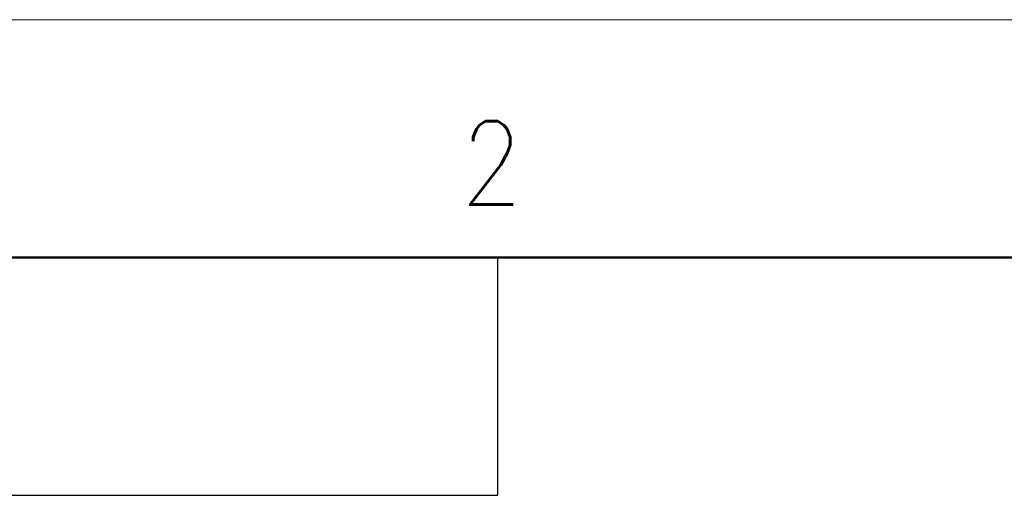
# Model space of a CAD drawing. Header units: millimetres. Extents: x 0 to 1071, y 0 to 742.
# Tile 74 of 130: x 162 to 266, y 692 to 742. Entities that reach past the tile are written whole.
import ezdxf

# ---------------------------------------------------------------- set-up
doc = ezdxf.new("R2010")
doc.units = ezdxf.units.MM
doc.header["$LTSCALE"] = 0.454724
doc.layers.add('NoLayerName_001', color=7, linetype='Continuous')
doc.styles.get("Standard").update_dxf_attribs({"font": 'txt', "bigfont": 'extfont2'})

msp = doc.modelspace()

# ---------------------------------------------------------------- linework, layer by layer
at = {"layer": 'NoLayerName_001', "color": 7, "linetype": 'Continuous', "lineweight": 13}
msp.add_line((0, 742.5), (1050, 742.5), dxfattribs=at)
at = {"layer": 'NoLayerName_001', "color": 7, "linetype": 'Continuous', "lineweight": 50}
msp.add_line((62.5, 717.5), (1025, 717.5), dxfattribs=at)
at = {"layer": 'NoLayerName_001', "color": 7, "linetype": 'Continuous', "lineweight": 25}
for p, q in [((212.5, 692.5), (212.5, 717.5)), ((62.5, 692.5), (212.5, 692.5))]:
    msp.add_line(p, q, dxfattribs=at)

# ---------------------------------------------------------------- texts
at = {"layer": 'NoLayerName_001', "color": 2, "lineweight": 13, "insert": (208.631185, 723.06516), "char_height": 8.75, "attachment_point": 7}
msp.add_mtext('\\A1;\\W0.8600;2', dxfattribs=at)

doc.saveas('drawing.dxf')
